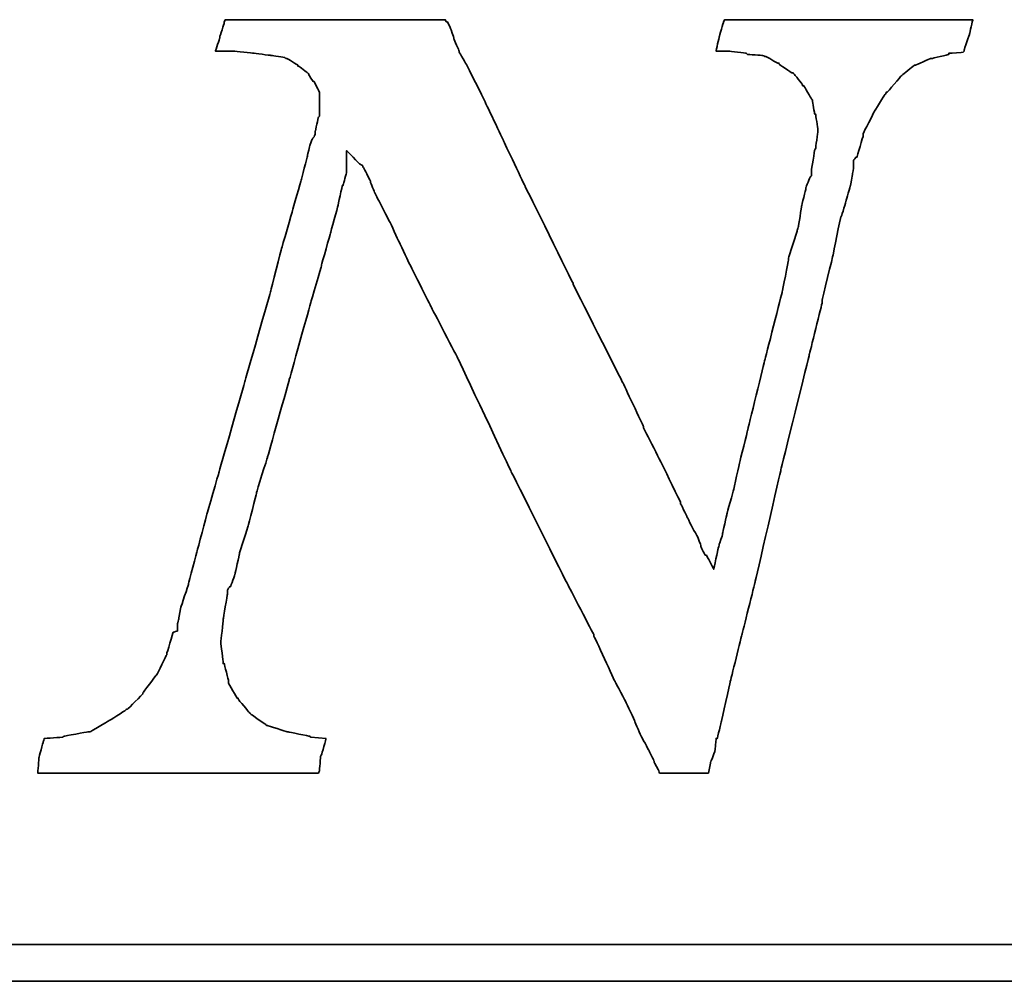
# Model space of a CAD drawing. Extents: x 26 to 247, y 51 to 173.
# Tile 46 of 50: x 191.83 to 195.55, y 119.98 to 123.61. Entities that reach past the tile are written whole.
import ezdxf

# ---------------------------------------------------------------- set-up
doc = ezdxf.new("R2010")
doc.units = 0
doc.header["$MEASUREMENT"] = 0
doc.layers.add('DIM', color=4, linetype='CONTINUOUS')
doc.layers.add('layer 1', color=7, linetype='CONTINUOUS')

# ---------------------------------------------------------------- blocks, each defined once
blk = doc.blocks.new('TBI MOTION logo(完整正式版)')
at = {"layer": 'layer 1', "color": 22, "lineweight": 35}
for points, knots in [([(58.92625, -7.91875), (58.92625, -7.91875), (58.58625, -7.89375), (58.58625, -7.89375), (58.58625, -7.89375), (58.58625, -7.89375), (58.56625, -7.87125), (58.56625, -7.87125), (58.56625, -7.87125), (58.56625, -7.87125), (58.08375, -7.77375), (58.08375, -7.77375), (58.08375, -7.77375), (58.08375, -7.77375), (58.06125, -7.77375), (58.06125, -7.77375), (58.06125, -7.77375), (58.06125, -7.77375), (57.62625, -7.63125), (57.62625, -7.63125), (57.62625, -7.63125), (57.62625, -7.63125), (57.60625, -7.63125), (57.60625, -7.63125), (57.60625, -7.63125), (57.60625, -7.63125), (57.58125, -7.60625), (57.58125, -7.60625), (57.58125, -7.60625), (57.58125, -7.60625), (57.26625, -7.38875), (57.26625, -7.38875), (57.26625, -7.38875), (57.26625, -7.38875), (57.24625, -7.36875), (57.24625, -7.36875), (57.24625, -7.36875), (57.24625, -7.36875), (57.22125, -7.34375), (57.22125, -7.34375), (57.22125, -7.34375), (57.22125, -7.34375), (56.98125, -7.05375), (56.98125, -7.05375), (56.98125, -7.05375), (56.98125, -7.05375), (56.98125, -7.02875), (56.98125, -7.02875), (56.98125, -7.02875), (56.98125, -7.02875), (56.95625, -7.02875), (56.95625, -7.02875), (56.95625, -7.02875), (56.95625, -7.02875), (56.76625, -6.69625), (56.76625, -6.69625), (56.76625, -6.69625), (56.76625, -6.69625), (56.76625, -6.67125), (56.76625, -6.67125), (56.76625, -6.67125), (56.76625, -6.67125), (56.76625, -6.64875), (56.76625, -6.64875), (56.76625, -6.64875), (56.76625, -6.64875), (56.67125, -6.26375), (56.67125, -6.26375), (56.67125, -6.26375), (56.67125, -6.26375), (56.64625, -6.26375), (56.64625, -6.26375), (56.64625, -6.26375), (56.64625, -6.26375), (56.64625, -6.23875), (56.64625, -6.23875), (56.64625, -6.23875), (56.64625, -6.23875), (56.59625, -5.80875), (56.59625, -5.80875), (56.59625, -5.80875), (56.59625, -5.80875), (56.59625, -5.78375), (56.59625, -5.78375), (56.59625, -5.78375), (56.59625, -5.78375), (56.64625, -5.30375), (56.64625, -5.30375), (56.64625, -5.30375), (56.64625, -5.30375), (56.64625, -5.27875), (56.64625, -5.27875), (56.64625, -5.27875), (56.64625, -5.27875), (56.74125, -4.72875), (56.74125, -4.72875), (56.74125, -4.72875), (56.74125, -4.72875), (56.74125, -4.67875), (56.74125, -4.67875), (56.74125, -4.67875), (56.74125, -4.67875), (56.74125, -4.63375), (56.74125, -4.63375), (56.74125, -4.63375), (56.74125, -4.63375), (56.79125, -4.55875), (56.79125, -4.55875), (56.79125, -4.55875), (56.79125, -4.55875), (56.81125, -4.55875), (56.81125, -4.55875), (56.81125, -4.55875), (56.81125, -4.55875), (56.91125, -4.27375), (56.91125, -4.27375), (56.91125, -4.27375), (56.91125, -4.27375), (57.00625, -3.83874), (57.00625, -3.83874), (57.00625, -3.83874), (57.00625, -3.83874), (57.00625, -3.81374), (57.00625, -3.81374), (57.00625, -3.81374), (57.00625, -3.81374), (57.19875, -3.21374), (57.19875, -3.21374), (57.19875, -3.21374), (57.19875, -3.21374), (57.38625, -2.49625), (57.38625, -2.49625), (57.38625, -2.49625), (57.38625, -2.49625), (57.38625, -2.47374), (57.38625, -2.47374), (57.38625, -2.47374), (57.38625, -2.47374), (57.62625, -1.70375), (57.62625, -1.70375), (57.62625, -1.70375), (57.62625, -1.70375), (58.10625, 0.00125), (58.10625, 0.00125), (58.10625, 0.00125), (58.10625, 0.00125), (58.58625, 1.72625), (58.58625, 1.72625), (58.58625, 1.72625), (58.58625, 1.72625), (58.82625, 2.54125), (58.82625, 2.54125), (58.82625, 2.54125), (58.82625, 2.54125), (58.82625, 2.56374), (58.82625, 2.56374), (58.82625, 2.56374), (58.82625, 2.56374), (59.02125, 3.26125), (59.02125, 3.26125), (59.02125, 3.26125), (59.02125, 3.26125), (59.18625, 3.86125), (59.18625, 3.86125), (59.18625, 3.86125), (59.18625, 3.86125), (59.28625, 4.31875), (59.28625, 4.31875), (59.28625, 4.31875), (59.28625, 4.31875), (59.30625, 4.31875), (59.30625, 4.31875), (59.30625, 4.31875), (59.30625, 4.31875), (59.30625, 4.34125), (59.30625, 4.34125), (59.30625, 4.34125), (59.30625, 4.34125), (59.38125, 4.60625), (59.38125, 4.60625), (59.38125, 4.60625), (59.38125, 4.60625), (59.38125, 4.65125), (59.38125, 4.65125), (59.38125, 4.65125), (59.38125, 4.65125), (59.38125, 5.08625), (59.38125, 5.08625), (59.38125, 5.08625), (59.38125, 5.08625), (59.66625, 4.79624), (59.66625, 4.79624), (59.66625, 4.79624), (59.66625, 4.79624), (59.74125, 4.75124), (59.74125, 4.75124), (59.74125, 4.75124), (59.74125, 4.75124), (59.74125, 4.72624), (59.74125, 4.72624), (59.74125, 4.72624), (59.74125, 4.72624), (59.76125, 4.70124), (59.76125, 4.70124), (59.76125, 4.70124), (59.76125, 4.70124), (59.81125, 4.60625), (59.81125, 4.60625), (59.81125, 4.60625), (59.81125, 4.60625), (59.90625, 4.41125), (59.90625, 4.41125), (59.90625, 4.41125), (59.90625, 4.41125), (59.90625, 4.39125), (59.90625, 4.39125), (59.90625, 4.39125), (59.90625, 4.39125), (60.00375, 4.15124), (60.00375, 4.15124), (60.00375, 4.15124), (60.00375, 4.15124), (60.14625, 3.88374), (60.14625, 3.88374), (60.14625, 3.88374), (60.14625, 3.88374), (60.34125, 3.50124), (60.34125, 3.50124), (60.34125, 3.50124), (60.34125, 3.50124), (60.53125, 3.09125), (60.53125, 3.09125), (60.53125, 3.09125), (60.53125, 3.09125), (60.74625, 2.63625), (60.74625, 2.63625), (60.74625, 2.63625), (60.74625, 2.63625), (61.25125, 1.63124), (61.25125, 1.63124), (61.25125, 1.63124), (61.25125, 1.63124), (61.85125, 0.47625), (61.85125, 0.47625), (61.85125, 0.47625), (61.85125, 0.47625), (63.02625, -2.01874), (63.02625, -2.01874), (63.02625, -2.01874), (63.02625, -2.01874), (64.27625, -4.51374), (64.27625, -4.51374), (64.27625, -4.51374), (64.27625, -4.51374), (64.85125, -5.61375), (64.85125, -5.61375), (64.85125, -5.61375), (64.85125, -5.61375), (64.85125, -5.64125), (64.85125, -5.64125), (64.85125, -5.64125), (64.85125, -5.64125), (65.32875, -6.67125), (65.32875, -6.67125), (65.32875, -6.67125), (65.32875, -6.67125), (65.57125, -7.12875), (65.57125, -7.12875), (65.57125, -7.12875), (65.57125, -7.12875), (65.76125, -7.53625), (65.76125, -7.53625), (65.76125, -7.53625), (65.76125, -7.53625), (65.76125, -7.55625), (65.76125, -7.55625), (65.76125, -7.55625), (65.76125, -7.55625), (65.90375, -7.87125), (65.90375, -7.87125), (65.90375, -7.87125), (65.90375, -7.87125), (66.07125, -8.18125), (66.07125, -8.18125), (66.07125, -8.18125), (66.07125, -8.18125), (66.19125, -8.42375), (66.19125, -8.42375), (66.19125, -8.42375), (66.19125, -8.42375), (66.19125, -8.44375), (66.19125, -8.44375), (66.19125, -8.44375), (66.19125, -8.44375), (66.29125, -8.63875), (66.29125, -8.63875), (66.29125, -8.63875), (66.29125, -8.63875), (66.31125, -8.68625), (66.31125, -8.68625), (66.31125, -8.68625), (66.31125, -8.68625), (66.38375, -8.68625), (66.38375, -8.68625), (66.38375, -8.68625), (66.38375, -8.68625), (66.84125, -8.68625), (66.84125, -8.68625), (66.84125, -8.68625), (66.84125, -8.68625), (67.29625, -8.68625), (67.29625, -8.68625), (67.29625, -8.68625), (67.29625, -8.68625), (67.36625, -8.68625), (67.36625, -8.68625), (67.36625, -8.68625), (67.36625, -8.68625), (67.39125, -8.68625), (67.39125, -8.68625), (67.39125, -8.68625), (67.39125, -8.68625), (67.44125, -8.46875), (67.44125, -8.46875), (67.44125, -8.46875), (67.44125, -8.46875), (67.44125, -8.44375), (67.44125, -8.44375), (67.44125, -8.44375), (67.44125, -8.44375), (67.53625, -8.20375), (67.53625, -8.20375), (67.53625, -8.20375), (67.53625, -8.20375), (67.56125, -7.94375), (67.56125, -7.94375), (67.56125, -7.94375), (67.56125, -7.94375), (67.56125, -7.91875), (67.56125, -7.91875), (67.56125, -7.91875), (67.56125, -7.91875), (67.58625, -7.91875), (67.58625, -7.91875), (67.58625, -7.91875), (67.58625, -7.91875), (67.68125, -7.53625), (67.68125, -7.53625), (67.68125, -7.53625), (67.68125, -7.53625), (67.87375, -6.67125), (67.87375, -6.67125), (67.87375, -6.67125), (67.87375, -6.67125), (68.13625, -5.61375), (68.13625, -5.61375), (68.13625, -5.61375), (68.13625, -5.61375), (68.42375, -4.46374), (68.42375, -4.46374), (68.42375, -4.46374), (68.42375, -4.46374), (68.99875, -1.96874), (68.99875, -1.96874), (68.99875, -1.96874), (68.99875, -1.96874), (69.62625, 0.57625), (69.62625, 0.57625), (69.62625, 0.57625), (69.62625, 0.57625), (69.91125, 1.72625), (69.91125, 1.72625), (69.91125, 1.72625), (69.91125, 1.72625), (69.91125, 1.77625), (69.91125, 1.77625), (69.91125, 1.77625), (69.91125, 1.77625), (70.15125, 2.78124), (70.15125, 2.78124), (70.15125, 2.78124), (70.15125, 2.78124), (70.32125, 3.62125), (70.32125, 3.62125), (70.32125, 3.62125), (70.32125, 3.62125), (70.34125, 3.64625), (70.34125, 3.64625), (70.34125, 3.64625), (70.34125, 3.64625), (70.44125, 3.98125), (70.44125, 3.98125), (70.44125, 3.98125), (70.44125, 3.98125), (70.53625, 4.31875), (70.53625, 4.31875), (70.53625, 4.31875), (70.53625, 4.31875), (70.58125, 4.55875), (70.58125, 4.55875), (70.58125, 4.55875), (70.58125, 4.55875), (70.60625, 4.72624), (70.60625, 4.72624), (70.60625, 4.72624), (70.60625, 4.72624), (70.60625, 4.79624), (70.60625, 4.79624), (70.60625, 4.79624), (70.60625, 4.79624), (70.60625, 4.87125), (70.60625, 4.87125), (70.60625, 4.87125), (70.60625, 4.87125), (70.65625, 4.94125), (70.65625, 4.94125), (70.65625, 4.94125), (70.65625, 4.94125), (70.68125, 4.94125), (70.68125, 4.94125), (70.68125, 4.94125), (70.68125, 4.94125), (70.82125, 5.42125), (70.82125, 5.42125), (70.82125, 5.42125), (70.82125, 5.42125), (70.82125, 5.44625), (70.82125, 5.44625), (70.82125, 5.44625), (70.82125, 5.44625), (70.82125, 5.47125), (70.82125, 5.47125), (70.82125, 5.47125), (70.82125, 5.47125), (71.06125, 5.94625), (71.06125, 5.94625), (71.06125, 5.94625), (71.06125, 5.94625), (71.30125, 6.33124), (71.30125, 6.33124), (71.30125, 6.33124), (71.30125, 6.33124), (71.32625, 6.35625), (71.32625, 6.35625), (71.32625, 6.35625), (71.32625, 6.35625), (71.32625, 6.38124), (71.32625, 6.38124), (71.32625, 6.38124), (71.32625, 6.38124), (71.35125, 6.38124), (71.35125, 6.38124), (71.35125, 6.38124), (71.35125, 6.38124), (71.66125, 6.74125), (71.66125, 6.74125), (71.66125, 6.74125), (71.66125, 6.74125), (71.68625, 6.76625), (71.68625, 6.76625), (71.68625, 6.76625), (71.68625, 6.76625), (71.92625, 6.95624), (71.92625, 6.95624), (71.92625, 6.95624), (71.92625, 6.95624), (71.95125, 6.98125), (71.95125, 6.98125), (71.95125, 6.98125), (71.95125, 6.98125), (71.97625, 6.98125), (71.97625, 6.98125), (71.97625, 6.98125), (71.97625, 6.98125), (72.31125, 7.12624), (72.31125, 7.12624), (72.31125, 7.12624), (72.31125, 7.12624), (72.33375, 7.12624), (72.33375, 7.12624), (72.33375, 7.12624), (72.33375, 7.12624), (72.71625, 7.21875), (72.71625, 7.21875), (72.71625, 7.21875), (72.71625, 7.21875), (72.71625, 7.24624), (72.71625, 7.24624), (72.71625, 7.24624), (72.71625, 7.24624), (72.74125, 7.24624), (72.74125, 7.24624), (72.74125, 7.24624), (72.74125, 7.24624), (73.03124, 7.26624), (73.03124, 7.26624), (73.03124, 7.26624), (73.03124, 7.26624), (73.05375, 7.29125), (73.05375, 7.29125), (73.05375, 7.29125), (73.05375, 7.29125), (73.05375, 7.31625), (73.05375, 7.31625), (73.05375, 7.31625), (73.05375, 7.31625), (73.17625, 7.67625), (73.17625, 7.67625), (73.17625, 7.67625), (73.17625, 7.67625), (73.24625, 7.98625), (73.24625, 7.98625), (73.24625, 7.98625), (73.24625, 7.98625), (73.19625, 7.98625), (73.19625, 7.98625), (73.19625, 7.98625), (73.19625, 7.98625), (72.93625, 7.98625), (72.93625, 7.98625), (72.93625, 7.98625), (72.93625, 7.98625), (72.55125, 7.98625), (72.55125, 7.98625), (72.55125, 7.98625), (72.55125, 7.98625), (72.09625, 7.98625), (72.09625, 7.98625), (72.09625, 7.98625), (72.09625, 7.98625), (71.64125, 7.98625), (71.64125, 7.98625), (71.64125, 7.98625), (71.64125, 7.98625), (70.53625, 7.98625), (70.53625, 7.98625), (70.53625, 7.98625), (70.53625, 7.98625), (69.47875, 7.98625), (69.47875, 7.98625), (69.47875, 7.98625), (69.47875, 7.98625), (68.95125, 7.98625), (68.95125, 7.98625), (68.95125, 7.98625), (68.95125, 7.98625), (68.52125, 7.98625), (68.52125, 7.98625), (68.52125, 7.98625), (68.52125, 7.98625), (68.13625, 7.98625), (68.13625, 7.98625), (68.13625, 7.98625), (68.13625, 7.98625), (67.87375, 7.98625), (67.87375, 7.98625), (67.87375, 7.98625), (67.87375, 7.98625), (67.75125, 7.98625), (67.75125, 7.98625), (67.75125, 7.98625), (67.75125, 7.98625), (67.72625, 7.94125), (67.72625, 7.94125), (67.72625, 7.94125), (67.72625, 7.94125), (67.63125, 7.60625), (67.63125, 7.60625), (67.63125, 7.60625), (67.63125, 7.60625), (67.56125, 7.29125), (67.56125, 7.29125), (67.56125, 7.29125), (67.56125, 7.29125), (67.72625, 7.29125), (67.72625, 7.29125), (67.72625, 7.29125), (67.72625, 7.29125), (67.82625, 7.29125), (67.82625, 7.29125), (67.82625, 7.29125), (67.82625, 7.29125), (67.84625, 7.29125), (67.84625, 7.29125), (67.84625, 7.29125), (67.84625, 7.29125), (68.23125, 7.24624), (68.23125, 7.24624), (68.23125, 7.24624), (68.23125, 7.24624), (68.25875, 7.21875), (68.25875, 7.21875), (68.25875, 7.21875), (68.25875, 7.21875), (68.59125, 7.19624), (68.59125, 7.19624), (68.59125, 7.19624), (68.59125, 7.19624), (68.64125, 7.17125), (68.64125, 7.17125), (68.64125, 7.17125), (68.64125, 7.17125), (68.66625, 7.17125), (68.66625, 7.17125), (68.66625, 7.17125), (68.66625, 7.17125), (68.92625, 7.02624), (68.92625, 7.02624), (68.92625, 7.02624), (68.92625, 7.02624), (68.95125, 7.02624), (68.95125, 7.02624), (68.95125, 7.02624), (68.95125, 7.02624), (68.95125, 7.00624), (68.95125, 7.00624), (68.95125, 7.00624), (68.95125, 7.00624), (69.23875, 6.81125), (69.23875, 6.81125), (69.23875, 6.81125), (69.23875, 6.81125), (69.26625, 6.81125), (69.26625, 6.81125), (69.26625, 6.81125), (69.26625, 6.81125), (69.28625, 6.78625), (69.28625, 6.78625), (69.28625, 6.78625), (69.28625, 6.78625), (69.47875, 6.54875), (69.47875, 6.54875), (69.47875, 6.54875), (69.47875, 6.54875), (69.47875, 6.52375), (69.47875, 6.52375), (69.47875, 6.52375), (69.47875, 6.52375), (69.50625, 6.52375), (69.50625, 6.52375), (69.50625, 6.52375), (69.50625, 6.52375), (69.67125, 6.23625), (69.67125, 6.23625), (69.67125, 6.23625), (69.67125, 6.23625), (69.69375, 6.21125), (69.69375, 6.21125), (69.69375, 6.21125), (69.69375, 6.21125), (69.69375, 6.18625), (69.69375, 6.18625), (69.69375, 6.18625), (69.69375, 6.18625), (69.74625, 5.89875), (69.74625, 5.89875), (69.74625, 5.89875), (69.74625, 5.89875), (69.76625, 5.89875), (69.76625, 5.89875), (69.76625, 5.89875), (69.76625, 5.89875), (69.81375, 5.56625), (69.81375, 5.56625), (69.81375, 5.56625), (69.81375, 5.56625), (69.81375, 5.54125), (69.81375, 5.54125), (69.81375, 5.54125), (69.81375, 5.54125), (69.81375, 5.51625), (69.81375, 5.51625), (69.81375, 5.51625), (69.81375, 5.51625), (69.76625, 5.13125), (69.76625, 5.13125), (69.76625, 5.13125), (69.76625, 5.13125), (69.74625, 5.10874), (69.74625, 5.10874), (69.74625, 5.10874), (69.74625, 5.10874), (69.67125, 4.65125), (69.67125, 4.65125), (69.67125, 4.65125), (69.67125, 4.65125), (69.67125, 4.55875), (69.67125, 4.55875), (69.67125, 4.55875), (69.67125, 4.55875), (69.67125, 4.53125), (69.67125, 4.53125), (69.67125, 4.53125), (69.67125, 4.53125), (69.64625, 4.50874), (69.64625, 4.50874), (69.64625, 4.50874), (69.64625, 4.50874), (69.55125, 4.27125), (69.55125, 4.27125), (69.55125, 4.27125), (69.55125, 4.27125), (69.55125, 4.24625), (69.55125, 4.24625), (69.55125, 4.24625), (69.55125, 4.24625), (69.45375, 3.86125), (69.45375, 3.86125), (69.45375, 3.86125), (69.45375, 3.86125), (69.38625, 3.40624), (69.38625, 3.40624), (69.38625, 3.40624), (69.38625, 3.40624), (69.35875, 3.33125), (69.35875, 3.33125), (69.35875, 3.33125), (69.35875, 3.33125), (69.35875, 3.30875), (69.35875, 3.30875), (69.35875, 3.30875), (69.35875, 3.30875), (69.16625, 2.71125), (69.16625, 2.71125), (69.16625, 2.71125), (69.16625, 2.71125), (69.16625, 2.66375), (69.16625, 2.66375), (69.16625, 2.66375), (69.16625, 2.66375), (69.02625, 1.96374), (69.02625, 1.96374), (69.02625, 1.96374), (69.02625, 1.96374), (68.64125, 0.45624), (68.64125, 0.45624), (68.64125, 0.45624), (68.64125, 0.45624), (68.25875, -1.10625), (68.25875, -1.10625), (68.25875, -1.10625), (68.25875, -1.10625), (68.08625, -1.80125), (68.08625, -1.80125), (68.08625, -1.80125), (68.08625, -1.80125), (67.94625, -2.42625), (67.94625, -2.42625), (67.94625, -2.42625), (67.94625, -2.42625), (67.80125, -2.95375), (67.80125, -2.95375), (67.80125, -2.95375), (67.80125, -2.95375), (67.70625, -3.38375), (67.70625, -3.38375), (67.70625, -3.38375), (67.70625, -3.38375), (67.70625, -3.40875), (67.70625, -3.40875), (67.70625, -3.40875), (67.70625, -3.40875), (67.63125, -3.62375), (67.63125, -3.62375), (67.63125, -3.62375), (67.63125, -3.62375), (67.60625, -3.72125), (67.60625, -3.72125), (67.60625, -3.72125), (67.60625, -3.72125), (67.51125, -4.17375), (67.51125, -4.17375), (67.51125, -4.17375), (67.51125, -4.17375), (67.34625, -3.86374), (67.34625, -3.86374), (67.34625, -3.86374), (67.34625, -3.86374), (67.32125, -3.86374), (67.32125, -3.86374), (67.32125, -3.86374), (67.32125, -3.86374), (67.27125, -3.76874), (67.27125, -3.76874), (67.27125, -3.76874), (67.27125, -3.76874), (67.22625, -3.67374), (67.22625, -3.67374), (67.22625, -3.67374), (67.22625, -3.67374), (67.22625, -3.64875), (67.22625, -3.64875), (67.22625, -3.64875), (67.22625, -3.64875), (67.15125, -3.45375), (67.15125, -3.45375), (67.15125, -3.45375), (67.15125, -3.45375), (67.05625, -3.28875), (67.05625, -3.28875), (67.05625, -3.28875), (67.05625, -3.28875), (66.91125, -3.00125), (66.91125, -3.00125), (66.91125, -3.00125), (66.91125, -3.00125), (66.77125, -2.71375), (66.77125, -2.71375), (66.77125, -2.71375), (66.77125, -2.71375), (66.77125, -2.68875), (66.77125, -2.68875), (66.77125, -2.68875), (66.77125, -2.68875), (66.41125, -1.94374), (66.41125, -1.94374), (66.41125, -1.94374), (66.41125, -1.94374), (65.95125, -1.03375), (65.95125, -1.03375), (65.95125, -1.03375), (65.95125, -1.03375), (65.95125, -1.00875), (65.95125, -1.00875), (65.95125, -1.00875), (65.95125, -1.00875), (65.49625, -0.04874), (65.49625, -0.04874), (65.49625, -0.04874), (65.49625, -0.04874), (64.39375, 2.13624), (64.39375, 2.13624), (64.39375, 2.13624), (64.39375, 2.13624), (64.39375, 2.15624), (64.39375, 2.15624), (64.39375, 2.15624), (64.39375, 2.15624), (63.33625, 4.29125), (63.33625, 4.29125), (63.33625, 4.29125), (63.33625, 4.29125), (62.85625, 5.30125), (62.85625, 5.30125), (62.85625, 5.30125), (62.85625, 5.30125), (62.42625, 6.21125), (62.42625, 6.21125), (62.42625, 6.21125), (62.42625, 6.21125), (62.04125, 6.98125), (62.04125, 6.98125), (62.04125, 6.98125), (62.04125, 6.98125), (61.87375, 7.26624), (61.87375, 7.26624), (61.87375, 7.26624), (61.87375, 7.26624), (61.87375, 7.29125), (61.87375, 7.29125), (61.87375, 7.29125), (61.87375, 7.29125), (61.75625, 7.55625), (61.75625, 7.55625), (61.75625, 7.55625), (61.75625, 7.55625), (61.75625, 7.58124), (61.75625, 7.58124), (61.75625, 7.58124), (61.75625, 7.58124), (61.68375, 7.79375), (61.68375, 7.79375), (61.68375, 7.79375), (61.68375, 7.79375), (61.61125, 7.94125), (61.61125, 7.94125), (61.61125, 7.94125), (61.61125, 7.94125), (61.58625, 7.94125), (61.58625, 7.94125), (61.58625, 7.94125), (61.58625, 7.94125), (61.56375, 7.98625), (61.56375, 7.98625), (61.56375, 7.98625), (61.56375, 7.98625), (61.41875, 7.98625), (61.41875, 7.98625), (61.41875, 7.98625), (61.41875, 7.98625), (61.18125, 7.98625), (61.18125, 7.98625), (61.18125, 7.98625), (61.18125, 7.98625), (60.84125, 7.98625), (60.84125, 7.98625), (60.84125, 7.98625), (60.84125, 7.98625), (60.02625, 7.98625), (60.02625, 7.98625), (60.02625, 7.98625), (60.02625, 7.98625), (59.11625, 7.98625), (59.11625, 7.98625), (59.11625, 7.98625), (59.11625, 7.98625), (58.15625, 7.98625), (58.15625, 7.98625), (58.15625, 7.98625), (58.15625, 7.98625), (57.34125, 7.98625), (57.34125, 7.98625), (57.34125, 7.98625), (57.34125, 7.98625), (57.00625, 7.98625), (57.00625, 7.98625), (57.00625, 7.98625), (57.00625, 7.98625), (56.76625, 7.98625), (56.76625, 7.98625), (56.76625, 7.98625), (56.76625, 7.98625), (56.69125, 7.98625), (56.69125, 7.98625), (56.69125, 7.98625), (56.69125, 7.98625), (56.67125, 7.94125), (56.67125, 7.94125), (56.67125, 7.94125), (56.67125, 7.94125), (56.67125, 7.91625), (56.67125, 7.91625), (56.67125, 7.91625), (56.67125, 7.91625), (56.57125, 7.60625), (56.57125, 7.60625), (56.57125, 7.60625), (56.57125, 7.60625), (56.57125, 7.58124), (56.57125, 7.58124), (56.57125, 7.58124), (56.57125, 7.58124), (56.47625, 7.29125), (56.47625, 7.29125), (56.47625, 7.29125), (56.47625, 7.29125), (56.57125, 7.29125), (56.57125, 7.29125), (56.57125, 7.29125), (56.57125, 7.29125), (56.76625, 7.29125), (56.76625, 7.29125), (56.76625, 7.29125), (56.76625, 7.29125), (56.86125, 7.29125), (56.86125, 7.29125), (56.86125, 7.29125), (56.86125, 7.29125), (56.88625, 7.29125), (56.88625, 7.29125), (56.88625, 7.29125), (56.88625, 7.29125), (57.31625, 7.24624), (57.31625, 7.24624), (57.31625, 7.24624), (57.31625, 7.24624), (57.70125, 7.19624), (57.70125, 7.19624), (57.70125, 7.19624), (57.70125, 7.19624), (57.72625, 7.19624), (57.72625, 7.19624), (57.72625, 7.19624), (57.72625, 7.19624), (58.01125, 7.14624), (58.01125, 7.14624), (58.01125, 7.14624), (58.01125, 7.14624), (58.03625, 7.12624), (58.03625, 7.12624), (58.03625, 7.12624), (58.03625, 7.12624), (58.06125, 7.12624), (58.06125, 7.12624), (58.06125, 7.12624), (58.06125, 7.12624), (58.30125, 6.98125), (58.30125, 6.98125), (58.30125, 6.98125), (58.30125, 6.98125), (58.30125, 6.95624), (58.30125, 6.95624), (58.30125, 6.95624), (58.30125, 6.95624), (58.32375, 6.95624), (58.32375, 6.95624), (58.32375, 6.95624), (58.32375, 6.95624), (58.51625, 6.81125), (58.51625, 6.81125), (58.51625, 6.81125), (58.51625, 6.81125), (58.54125, 6.78625), (58.54125, 6.78625), (58.54125, 6.78625), (58.54125, 6.78625), (58.54125, 6.76625), (58.54125, 6.76625), (58.54125, 6.76625), (58.54125, 6.76625), (58.63625, 6.62124), (58.63625, 6.62124), (58.63625, 6.62124), (58.63625, 6.62124), (58.65875, 6.62124), (58.65875, 6.62124), (58.65875, 6.62124), (58.65875, 6.62124), (58.75625, 6.42625), (58.75625, 6.42625), (58.75625, 6.42625), (58.75625, 6.42625), (58.77875, 6.38124), (58.77875, 6.38124), (58.77875, 6.38124), (58.77875, 6.38124), (58.77875, 6.33124), (58.77875, 6.33124), (58.77875, 6.33124), (58.77875, 6.33124), (58.77875, 6.09125), (58.77875, 6.09125), (58.77875, 6.09125), (58.77875, 6.09125), (58.77875, 5.85125), (58.77875, 5.85125), (58.77875, 5.85125), (58.77875, 5.85125), (58.75625, 5.82625), (58.75625, 5.82625), (58.75625, 5.82625), (58.75625, 5.82625), (58.68625, 5.51625), (58.68625, 5.51625), (58.68625, 5.51625), (58.68625, 5.51625), (58.68625, 5.47125), (58.68625, 5.47125), (58.68625, 5.47125), (58.68625, 5.47125), (58.68625, 5.44625), (58.68625, 5.44625), (58.68625, 5.44625), (58.68625, 5.44625), (58.65875, 5.39625), (58.65875, 5.39625), (58.65875, 5.39625), (58.65875, 5.39625), (58.61125, 5.32624), (58.61125, 5.32624), (58.61125, 5.32624), (58.61125, 5.32624), (58.56625, 5.20375), (58.56625, 5.20375), (58.56625, 5.20375), (58.56625, 5.20375), (58.51625, 4.99125), (58.51625, 4.99125), (58.51625, 4.99125), (58.51625, 4.99125), (58.51625, 4.96625), (58.51625, 4.96625), (58.51625, 4.96625), (58.51625, 4.96625), (58.37125, 4.43625), (58.37125, 4.43625), (58.37125, 4.43625), (58.37125, 4.43625), (58.18125, 3.76625), (58.18125, 3.76625), (58.18125, 3.76625), (58.18125, 3.76625), (57.94125, 2.92624), (57.94125, 2.92624), (57.94125, 2.92624), (57.94125, 2.92624), (57.70125, 1.98874), (57.70125, 1.98874), (57.70125, 1.98874), (57.70125, 1.98874), (57.12625, -0.02374), (57.12625, -0.02374), (57.12625, -0.02374), (57.12625, -0.02374), (56.55125, -2.03875), (56.55125, -2.03875), (56.55125, -2.03875), (56.55125, -2.03875), (56.28625, -2.95375), (56.28625, -2.95375), (56.28625, -2.95375), (56.28625, -2.95375), (56.07125, -3.76874), (56.07125, -3.76874), (56.07125, -3.76874), (56.07125, -3.76874), (55.87625, -4.48874), (55.87625, -4.48874), (55.87625, -4.48874), (55.87625, -4.48874), (55.87625, -4.51374), (55.87625, -4.51374), (55.87625, -4.51374), (55.87625, -4.51374), (55.71125, -5.01625), (55.71125, -5.01625), (55.71125, -5.01625), (55.71125, -5.01625), (55.66125, -5.25375), (55.66125, -5.25375), (55.66125, -5.25375), (55.66125, -5.25375), (55.66125, -5.27875), (55.66125, -5.27875), (55.66125, -5.27875), (55.66125, -5.27875), (55.63625, -5.37375), (55.63625, -5.37375), (55.63625, -5.37375), (55.63625, -5.37375), (55.63625, -5.42375), (55.63625, -5.42375), (55.63625, -5.42375), (55.63625, -5.42375), (55.63625, -5.54125), (55.63625, -5.54125), (55.63625, -5.54125), (55.63625, -5.54125), (55.54125, -5.56875), (55.54125, -5.56875), (55.54125, -5.56875), (55.54125, -5.56875), (55.39625, -6.04875), (55.39625, -6.04875), (55.39625, -6.04875), (55.39625, -6.04875), (55.39625, -6.06875), (55.39625, -6.06875), (55.39625, -6.06875), (55.39625, -6.06875), (55.18125, -6.50375), (55.18125, -6.50375), (55.18125, -6.50375), (55.18125, -6.50375), (55.15625, -6.52875), (55.15625, -6.52875), (55.15625, -6.52875), (55.15625, -6.52875), (54.86875, -6.91125), (54.86875, -6.91125), (54.86875, -6.91125), (54.86875, -6.91125), (54.86875, -6.93375), (54.86875, -6.93375), (54.86875, -6.93375), (54.86875, -6.93375), (54.53125, -7.26875), (54.53125, -7.26875), (54.53125, -7.26875), (54.53125, -7.26875), (54.51125, -7.26875), (54.51125, -7.26875), (54.51125, -7.26875), (54.51125, -7.26875), (54.48625, -7.29625), (54.48625, -7.29625), (54.48625, -7.29625), (54.48625, -7.29625), (54.10375, -7.53625), (54.10375, -7.53625), (54.10375, -7.53625), (54.10375, -7.53625), (53.69625, -7.77375), (53.69625, -7.77375), (53.69625, -7.77375), (53.69625, -7.77375), (53.67125, -7.77375), (53.67125, -7.77375), (53.67125, -7.77375), (53.67125, -7.77375), (53.64625, -7.77375), (53.64625, -7.77375), (53.64625, -7.77375), (53.64625, -7.77375), (53.11625, -7.87125), (53.11625, -7.87125), (53.11625, -7.87125), (53.11625, -7.87125), (53.09625, -7.89375), (53.09625, -7.89375), (53.09625, -7.89375), (53.09625, -7.89375), (52.68625, -7.91875), (52.68625, -7.91875), (52.68625, -7.91875), (52.68625, -7.91875), (52.66125, -7.99125), (52.66125, -7.99125), (52.66125, -7.99125), (52.66125, -7.99125), (52.56625, -8.34875), (52.56625, -8.34875), (52.56625, -8.34875), (52.56625, -8.34875), (52.54125, -8.68625), (52.54125, -8.68625), (52.54125, -8.68625), (52.54125, -8.68625), (52.58875, -8.68625), (52.58875, -8.68625), (52.58875, -8.68625), (52.58875, -8.68625), (52.87625, -8.68625), (52.87625, -8.68625), (52.87625, -8.68625), (52.87625, -8.68625), (53.33625, -8.68625), (53.33625, -8.68625), (53.33625, -8.68625), (53.33625, -8.68625), (53.79125, -8.68625), (53.79125, -8.68625), (53.79125, -8.68625), (53.79125, -8.68625), (54.36625, -8.68625), (54.36625, -8.68625), (54.36625, -8.68625), (54.36625, -8.68625), (55.59125, -8.68625), (55.59125, -8.68625), (55.59125, -8.68625), (55.59125, -8.68625), (56.76625, -8.68625), (56.76625, -8.68625), (56.76625, -8.68625), (56.76625, -8.68625), (57.34125, -8.68625), (57.34125, -8.68625), (57.34125, -8.68625), (57.34125, -8.68625), (57.82125, -8.68625), (57.82125, -8.68625), (57.82125, -8.68625), (57.82125, -8.68625), (58.25125, -8.68625), (58.25125, -8.68625), (58.25125, -8.68625), (58.25125, -8.68625), (58.58625, -8.68625), (58.58625, -8.68625), (58.58625, -8.68625), (58.58625, -8.68625), (58.75625, -8.68625), (58.75625, -8.68625), (58.75625, -8.68625), (58.75625, -8.68625), (58.77875, -8.63875), (58.77875, -8.63875), (58.77875, -8.63875), (58.77875, -8.63875), (58.80625, -8.30375), (58.80625, -8.30375), (58.80625, -8.30375), (58.80625, -8.30375), (58.82625, -8.27875), (58.82625, -8.27875), (58.82625, -8.27875), (58.82625, -8.27875), (58.92625, -7.91875), (58.92625, -7.91875)], [0, 0, 0, 0, 0.003125, 0.003125, 0.003125, 0.00312501, 0.00625, 0.00625, 0.00625, 0.00625001, 0.009375, 0.009375, 0.009375, 0.00937501, 0.0125, 0.0125, 0.0125, 0.01250001, 0.015625, 0.015625, 0.015625, 0.01562501, 0.01875, 0.01875, 0.01875, 0.01875001, 0.021875, 0.021875, 0.021875, 0.02187501, 0.025, 0.025, 0.025, 0.02500001, 0.028125, 0.028125, 0.028125, 0.02812501, 0.03125, 0.03125, 0.03125, 0.03125001, 0.034375, 0.034375, 0.034375, 0.03437501, 0.0375, 0.0375, 0.0375, 0.03750001, 0.040625, 0.040625, 0.040625, 0.04062501, 0.04375, 0.04375, 0.04375, 0.04375001, 0.046875, 0.046875, 0.046875, 0.04687501, 0.05, 0.05, 0.05, 0.05000001, 0.053125, 0.053125, 0.053125, 0.05312501, 0.05625, 0.05625, 0.05625, 0.05625001, 0.059375, 0.059375, 0.059375, 0.05937501, 0.0625, 0.0625, 0.0625, 0.06250001, 0.065625, 0.065625, 0.065625, 0.06562501, 0.06875, 0.06875, 0.06875, 0.06875001, 0.071875, 0.071875, 0.071875, 0.07187501, 0.075, 0.075, 0.075, 0.07500001, 0.078125, 0.078125, 0.078125, 0.07812501, 0.08125, 0.08125, 0.08125, 0.08125001, 0.084375, 0.084375, 0.084375, 0.08437501, 0.0875, 0.0875, 0.0875, 0.08750001, 0.090625, 0.090625, 0.090625, 0.09062501, 0.09375, 0.09375, 0.09375, 0.09375001, 0.096875, 0.096875, 0.096875, 0.09687501, 0.1, 0.1, 0.1, 0.10000001, 0.103125, 0.103125, 0.103125, 0.10312501, 0.10625, 0.10625, 0.10625, 0.10625001, 0.109375, 0.109375, 0.109375, 0.10937501, 0.1125, 0.1125, 0.1125, 0.11250001, 0.115625, 0.115625, 0.115625, 0.11562501, 0.11875, 0.11875, 0.11875, 0.11875001, 0.121875, 0.121875, 0.121875, 0.12187501, 0.125, 0.125, 0.125, 0.12500001, 0.128125, 0.128125, 0.128125, 0.12812501, 0.13125, 0.13125, 0.13125, 0.13125001, 0.134375, 0.134375, 0.134375, 0.13437501, 0.1375, 0.1375, 0.1375, 0.13750001, 0.140625, 0.140625, 0.140625, 0.14062501, 0.14375, 0.14375, 0.14375, 0.14375001, 0.146875, 0.146875, 0.146875, 0.14687501, 0.15, 0.15, 0.15, 0.15000001, 0.153125, 0.153125, 0.153125, 0.15312501, 0.15625, 0.15625, 0.15625, 0.15625001, 0.159375, 0.159375, 0.159375, 0.15937501, 0.1625, 0.1625, 0.1625, 0.16250001, 0.165625, 0.165625, 0.165625, 0.16562501, 0.16875, 0.16875, 0.16875, 0.16875001, 0.171875, 0.171875, 0.171875, 0.17187501, 0.175, 0.175, 0.175, 0.17500001, 0.178125, 0.178125, 0.178125, 0.17812501, 0.18125, 0.18125, 0.18125, 0.18125001, 0.184375, 0.184375, 0.184375, 0.18437501, 0.1875, 0.1875, 0.1875, 0.18750001, 0.190625, 0.190625, 0.190625, 0.19062501, 0.19375, 0.19375, 0.19375, 0.19375001, 0.196875, 0.196875, 0.196875, 0.19687501, 0.2, 0.2, 0.2, 0.20000001, 0.203125, 0.203125, 0.203125, 0.20312501, 0.20625, 0.20625, 0.20625, 0.20625001, 0.209375, 0.209375, 0.209375, 0.20937501, 0.2125, 0.2125, 0.2125, 0.21250001, 0.215625, 0.215625, 0.215625, 0.21562501, 0.21875, 0.21875, 0.21875, 0.21875001, 0.221875, 0.221875, 0.221875, 0.22187501, 0.225, 0.225, 0.225, 0.22500001, 0.228125, 0.228125, 0.228125, 0.22812501, 0.23125, 0.23125, 0.23125, 0.23125001, 0.234375, 0.234375, 0.234375, 0.23437501, 0.2375, 0.2375, 0.2375, 0.23750001, 0.240625, 0.240625, 0.240625, 0.24062501, 0.24375, 0.24375, 0.24375, 0.24375001, 0.246875, 0.246875, 0.246875, 0.24687501, 0.25, 0.25, 0.25, 0.25000001, 0.253125, 0.253125, 0.253125, 0.25312501, 0.25625, 0.25625, 0.25625, 0.25625001, 0.259375, 0.259375, 0.259375, 0.25937501, 0.2625, 0.2625, 0.2625, 0.26250001, 0.265625, 0.265625, 0.265625, 0.26562501, 0.26875, 0.26875, 0.26875, 0.26875001, 0.271875, 0.271875, 0.271875, 0.27187501, 0.275, 0.275, 0.275, 0.27500001, 0.278125, 0.278125, 0.278125, 0.27812501, 0.28125, 0.28125, 0.28125, 0.28125001, 0.284375, 0.284375, 0.284375, 0.28437501, 0.2875, 0.2875, 0.2875, 0.28750001, 0.290625, 0.290625, 0.290625, 0.29062501, 0.29375, 0.29375, 0.29375, 0.29375001, 0.296875, 0.296875, 0.296875, 0.29687501, 0.3, 0.3, 0.3, 0.30000001, 0.303125, 0.303125, 0.303125, 0.30312501, 0.30625, 0.30625, 0.30625, 0.30625001, 0.309375, 0.309375, 0.309375, 0.30937501, 0.3125, 0.3125, 0.3125, 0.31250001, 0.315625, 0.315625, 0.315625, 0.31562501, 0.31875, 0.31875, 0.31875, 0.31875001, 0.321875, 0.321875, 0.321875, 0.32187501, 0.325, 0.325, 0.325, 0.32500001, 0.328125, 0.328125, 0.328125, 0.32812501, 0.33125, 0.33125, 0.33125, 0.33125001, 0.334375, 0.334375, 0.334375, 0.33437501, 0.3375, 0.3375, 0.3375, 0.33750001, 0.340625, 0.340625, 0.340625, 0.34062501, 0.34375, 0.34375, 0.34375, 0.34375001, 0.346875, 0.346875, 0.346875, 0.34687501, 0.35, 0.35, 0.35, 0.35000001, 0.353125, 0.353125, 0.353125, 0.35312501, 0.35625, 0.35625, 0.35625, 0.35625001, 0.359375, 0.359375, 0.359375, 0.35937501, 0.3625, 0.3625, 0.3625, 0.36250001, 0.365625, 0.365625, 0.365625, 0.36562501, 0.36875, 0.36875, 0.36875, 0.36875001, 0.371875, 0.371875, 0.371875, 0.37187501, 0.375, 0.375, 0.375, 0.37500001, 0.378125, 0.378125, 0.378125, 0.37812501, 0.38125, 0.38125, 0.38125, 0.38125001, 0.384375, 0.384375, 0.384375, 0.38437501, 0.3875, 0.3875, 0.3875, 0.38750001, 0.390625, 0.390625, 0.390625, 0.39062501, 0.39375, 0.39375, 0.39375, 0.39375001, 0.396875, 0.396875, 0.396875, 0.39687501, 0.4, 0.4, 0.4, 0.40000001, 0.403125, 0.403125, 0.403125, 0.40312501, 0.40625, 0.40625, 0.40625, 0.40625001, 0.409375, 0.409375, 0.409375, 0.40937501, 0.4125, 0.4125, 0.4125, 0.41250001, 0.415625, 0.415625, 0.415625, 0.41562501, 0.41875, 0.41875, 0.41875, 0.41875001, 0.421875, 0.421875, 0.421875, 0.42187501, 0.425, 0.425, 0.425, 0.42500001, 0.428125, 0.428125, 0.428125, 0.42812501, 0.43125, 0.43125, 0.43125, 0.43125001, 0.434375, 0.434375, 0.434375, 0.43437501, 0.4375, 0.4375, 0.4375, 0.43750001, 0.440625, 0.440625, 0.440625, 0.44062501, 0.44375, 0.44375, 0.44375, 0.44375001, 0.446875, 0.446875, 0.446875, 0.44687501, 0.45, 0.45, 0.45, 0.45000001, 0.453125, 0.453125, 0.453125, 0.45312501, 0.45625, 0.45625, 0.45625, 0.45625001, 0.459375, 0.459375, 0.459375, 0.45937501, 0.4625, 0.4625, 0.4625, 0.46250001, 0.465625, 0.465625, 0.465625, 0.46562501, 0.46875, 0.46875, 0.46875, 0.46875001, 0.471875, 0.471875, 0.471875, 0.47187501, 0.475, 0.475, 0.475, 0.47500001, 0.478125, 0.478125, 0.478125, 0.47812501, 0.48125, 0.48125, 0.48125, 0.48125001, 0.484375, 0.484375, 0.484375, 0.48437501, 0.4875, 0.4875, 0.4875, 0.48750001, 0.490625, 0.490625, 0.490625, 0.49062501, 0.49375, 0.49375, 0.49375, 0.49375001, 0.496875, 0.496875, 0.496875, 0.49687501, 0.5, 0.5, 0.5, 0.50000001, 0.503125, 0.503125, 0.503125, 0.50312501, 0.50625, 0.50625, 0.50625, 0.50625001, 0.509375, 0.509375, 0.509375, 0.50937501, 0.5125, 0.5125, 0.5125, 0.51250001, 0.515625, 0.515625, 0.515625, 0.51562501, 0.51875, 0.51875, 0.51875, 0.51875001, 0.521875, 0.521875, 0.521875, 0.52187501, 0.525, 0.525, 0.525, 0.52500001, 0.528125, 0.528125, 0.528125, 0.52812501, 0.53125, 0.53125, 0.53125, 0.53125001, 0.534375, 0.534375, 0.534375, 0.53437501, 0.5375, 0.5375, 0.5375, 0.53750001, 0.540625, 0.540625, 0.540625, 0.54062501, 0.54375, 0.54375, 0.54375, 0.54375001, 0.546875, 0.546875, 0.546875, 0.54687501, 0.55, 0.55, 0.55, 0.55000001, 0.553125, 0.553125, 0.553125, 0.55312501, 0.55625, 0.55625, 0.55625, 0.55625001, 0.559375, 0.559375, 0.559375, 0.55937501, 0.5625, 0.5625, 0.5625, 0.56250001, 0.565625, 0.565625, 0.565625, 0.56562501, 0.56875, 0.56875, 0.56875, 0.56875001, 0.571875, 0.571875, 0.571875, 0.57187501, 0.575, 0.575, 0.575, 0.57500001, 0.578125, 0.578125, 0.578125, 0.57812501, 0.58125, 0.58125, 0.58125, 0.58125001, 0.584375, 0.584375, 0.584375, 0.58437501, 0.5875, 0.5875, 0.5875, 0.58750001, 0.590625, 0.590625, 0.590625, 0.59062501, 0.59375, 0.59375, 0.59375, 0.59375001, 0.596875, 0.596875, 0.596875, 0.59687501, 0.6, 0.6, 0.6, 0.60000001, 0.603125, 0.603125, 0.603125, 0.60312501, 0.60625, 0.60625, 0.60625, 0.60625001, 0.609375, 0.609375, 0.609375, 0.60937501, 0.6125, 0.6125, 0.6125, 0.61250001, 0.615625, 0.615625, 0.615625, 0.61562501, 0.61875, 0.61875, 0.61875, 0.61875001, 0.621875, 0.621875, 0.621875, 0.62187501, 0.625, 0.625, 0.625, 0.62500001, 0.628125, 0.628125, 0.628125, 0.62812501, 0.63125, 0.63125, 0.63125, 0.63125001, 0.634375, 0.634375, 0.634375, 0.63437501, 0.6375, 0.6375, 0.6375, 0.63750001, 0.640625, 0.640625, 0.640625, 0.64062501, 0.64375, 0.64375, 0.64375, 0.64375001, 0.646875, 0.646875, 0.646875, 0.64687501, 0.65, 0.65, 0.65, 0.65000001, 0.653125, 0.653125, 0.653125, 0.65312501, 0.65625, 0.65625, 0.65625, 0.65625001, 0.659375, 0.659375, 0.659375, 0.65937501, 0.6625, 0.6625, 0.6625, 0.66250001, 0.665625, 0.665625, 0.665625, 0.66562501, 0.66875, 0.66875, 0.66875, 0.66875001, 0.671875, 0.671875, 0.671875, 0.67187501, 0.675, 0.675, 0.675, 0.67500001, 0.678125, 0.678125, 0.678125, 0.67812501, 0.68125, 0.68125, 0.68125, 0.68125001, 0.684375, 0.684375, 0.684375, 0.68437501, 0.6875, 0.6875, 0.6875, 0.68750001, 0.690625, 0.690625, 0.690625, 0.69062501, 0.69375, 0.69375, 0.69375, 0.69375001, 0.696875, 0.696875, 0.696875, 0.69687501, 0.7, 0.7, 0.7, 0.70000001, 0.703125, 0.703125, 0.703125, 0.70312501, 0.70625, 0.70625, 0.70625, 0.70625001, 0.709375, 0.709375, 0.709375, 0.70937501, 0.7125, 0.7125, 0.7125, 0.71250001, 0.715625, 0.715625, 0.715625, 0.71562501, 0.71875, 0.71875, 0.71875, 0.71875001, 0.721875, 0.721875, 0.721875, 0.72187501, 0.725, 0.725, 0.725, 0.72500001, 0.728125, 0.728125, 0.728125, 0.72812501, 0.73125, 0.73125, 0.73125, 0.73125001, 0.734375, 0.734375, 0.734375, 0.73437501, 0.7375, 0.7375, 0.7375, 0.73750001, 0.740625, 0.740625, 0.740625, 0.74062501, 0.74375, 0.74375, 0.74375, 0.74375001, 0.746875, 0.746875, 0.746875, 0.74687501, 0.75, 0.75, 0.75, 0.75000001, 0.753125, 0.753125, 0.753125, 0.75312501, 0.75625, 0.75625, 0.75625, 0.75625001, 0.759375, 0.759375, 0.759375, 0.75937501, 0.7625, 0.7625, 0.7625, 0.76250001, 0.765625, 0.765625, 0.765625, 0.76562501, 0.76875, 0.76875, 0.76875, 0.76875001, 0.771875, 0.771875, 0.771875, 0.77187501, 0.775, 0.775, 0.775, 0.77500001, 0.778125, 0.778125, 0.778125, 0.77812501, 0.78125, 0.78125, 0.78125, 0.78125001, 0.784375, 0.784375, 0.784375, 0.78437501, 0.7875, 0.7875, 0.7875, 0.78750001, 0.790625, 0.790625, 0.790625, 0.79062501, 0.79375, 0.79375, 0.79375, 0.79375001, 0.796875, 0.796875, 0.796875, 0.79687501, 0.8, 0.8, 0.8, 0.80000001, 0.803125, 0.803125, 0.803125, 0.80312501, 0.80625, 0.80625, 0.80625, 0.80625001, 0.809375, 0.809375, 0.809375, 0.80937501, 0.8125, 0.8125, 0.8125, 0.81250001, 0.815625, 0.815625, 0.815625, 0.81562501, 0.81875, 0.81875, 0.81875, 0.81875001, 0.821875, 0.821875, 0.821875, 0.82187501, 0.825, 0.825, 0.825, 0.82500001, 0.828125, 0.828125, 0.828125, 0.82812501, 0.83125, 0.83125, 0.83125, 0.83125001, 0.834375, 0.834375, 0.834375, 0.83437501, 0.8375, 0.8375, 0.8375, 0.83750001, 0.840625, 0.840625, 0.840625, 0.84062501, 0.84375, 0.84375, 0.84375, 0.84375001, 0.846875, 0.846875, 0.846875, 0.84687501, 0.85, 0.85, 0.85, 0.85000001, 0.853125, 0.853125, 0.853125, 0.85312501, 0.85625, 0.85625, 0.85625, 0.85625001, 0.859375, 0.859375, 0.859375, 0.85937501, 0.8625, 0.8625, 0.8625, 0.86250001, 0.865625, 0.865625, 0.865625, 0.86562501, 0.86875, 0.86875, 0.86875, 0.86875001, 0.871875, 0.871875, 0.871875, 0.87187501, 0.875, 0.875, 0.875, 0.87500001, 0.878125, 0.878125, 0.878125, 0.87812501, 0.88125, 0.88125, 0.88125, 0.88125001, 0.884375, 0.884375, 0.884375, 0.88437501, 0.8875, 0.8875, 0.8875, 0.88750001, 0.890625, 0.890625, 0.890625, 0.89062501, 0.89375, 0.89375, 0.89375, 0.89375001, 0.896875, 0.896875, 0.896875, 0.89687501, 0.9, 0.9, 0.9, 0.90000001, 0.903125, 0.903125, 0.903125, 0.90312501, 0.90625, 0.90625, 0.90625, 0.90625001, 0.909375, 0.909375, 0.909375, 0.90937501, 0.9125, 0.9125, 0.9125, 0.91250001, 0.915625, 0.915625, 0.915625, 0.91562501, 0.91875, 0.91875, 0.91875, 0.91875001, 0.921875, 0.921875, 0.921875, 0.92187501, 0.925, 0.925, 0.925, 0.92500001, 0.928125, 0.928125, 0.928125, 0.92812501, 0.93125, 0.93125, 0.93125, 0.93125001, 0.934375, 0.934375, 0.934375, 0.93437501, 0.9375, 0.9375, 0.9375, 0.93750001, 0.940625, 0.940625, 0.940625, 0.94062501, 0.94375, 0.94375, 0.94375, 0.94375001, 0.946875, 0.946875, 0.946875, 0.94687501, 0.95, 0.95, 0.95, 0.95000001, 0.953125, 0.953125, 0.953125, 0.95312501, 0.95625, 0.95625, 0.95625, 0.95625001, 0.959375, 0.959375, 0.959375, 0.95937501, 0.9625, 0.9625, 0.9625, 0.96250001, 0.965625, 0.965625, 0.965625, 0.96562501, 0.96875, 0.96875, 0.96875, 0.96875001, 0.971875, 0.971875, 0.971875, 0.97187501, 0.975, 0.975, 0.975, 0.97500001, 0.978125, 0.978125, 0.978125, 0.97812501, 0.98125, 0.98125, 0.98125, 0.98125001, 0.984375, 0.984375, 0.984375, 0.98437501, 0.9875, 0.9875, 0.9875, 0.98750001, 0.990625, 0.990625, 0.990625, 0.99062501, 0.99375, 0.99375, 0.99375, 0.99375001, 0.996875, 0.996875, 0.996875, 0.99687501, 1, 1, 1, 1]), ([(75.90875, -9.47875), (75.90875, -9.47875), (75.90875, -12.28625), (75.90875, -12.28625), (75.90875, -12.28625), (75.90875, -12.28625), (75.90875, -12.47875), (75.90875, -12.47875), (75.90875, -12.47875), (75.90875, -12.47875), (75.71625, -12.47875), (75.71625, -12.47875), (75.71625, -12.47875), (75.71625, -12.47875), (-88.32875, -12.47875), (-88.32875, -12.47875), (-88.32875, -12.47875), (-88.32875, -12.47875), (-88.32875, -13.29375), (-88.32875, -13.29375), (-88.32875, -13.29375), (-88.32875, -13.29375), (82.89125, -13.29375), (82.89125, -13.29375), (82.89125, -13.29375), (82.89125, -13.29375), (75.90875, -9.47875), (75.90875, -9.47875)], [0, 0, 0, 0, 0.14285714, 0.14285714, 0.14285714, 0.14285715, 0.28571429, 0.28571429, 0.28571429, 0.2857143, 0.42857143, 0.42857143, 0.42857143, 0.42857144, 0.57142857, 0.57142857, 0.57142857, 0.57142858, 0.71428571, 0.71428571, 0.71428571, 0.71428572, 0.85714286, 0.85714286, 0.85714286, 0.85714287, 1, 1, 1, 1])]:
    blk.add_open_spline(points, degree=3, knots=knots, dxfattribs=at)
blk.add_open_spline([(54.86875, -6.91125), (54.86875, -6.91125), (54.86875, -6.93375), (54.86875, -6.93375)], degree=3, dxfattribs=at)

msp = doc.modelspace()

# ---------------------------------------------------------------- block references
at = {"layer": 'DIM', "color": 0, "xscale": 0.1702727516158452, "yscale": 0.1702727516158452, "zscale": 0.1702727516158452}
msp.add_blockref('TBI MOTION logo(完整正式版)', (182.95452, 122.24518), dxfattribs=at)

doc.saveas('drawing.dxf')
